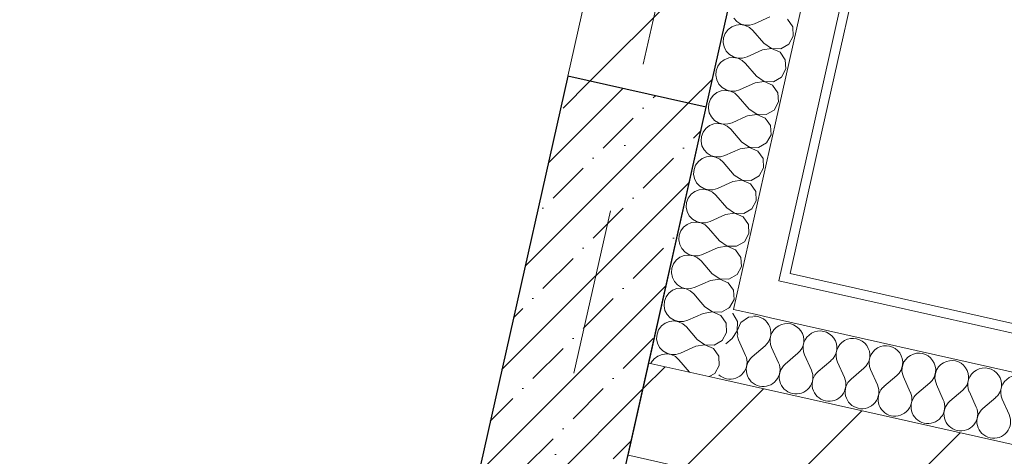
# Model space of a CAD drawing. Header units: millimetres. Extents: x -7218036 to -6881410, y 6117771 to 6219607.
# Tile 54 of 84: x -7162624 to -7160542, y 6144083 to 6145007. Entities that reach past the tile are written whole.
import ezdxf
from ezdxf.enums import TextEntityAlignment as Align

# ---------------------------------------------------------------- set-up
doc = ezdxf.new("R2010")
doc.units = ezdxf.units.MM
doc.header["$MEASUREMENT"] = 0
doc.linetypes.add('Штрихпунктирная', pattern=[670.277762, 352.777767, -176.388884, 0, -141.111112])
for name, color, linetype in [('АР-Стены_внешние_.АР', 7, 'Continuous'), ('АР-Стены_внутренние_пилоны.АР', 7, 'Continuous'), ('АР-Чертеж-Оси_Осевые размеры.АР', 7, 'Continuous')]:
    doc.layers.add(name, color=color, linetype=linetype)
for name, color, linetype, lineweight in [('АР-Стены_внешние_.АР_Ном._пера__1', 7, 'Continuous', 0), ('АР-Стены_внутренние_пилоны.АР_Ном._пера__1', 7, 'Continuous', 15), ('АР-Чертеж-Оси_Осевые размеры.АР_Ном._пера__120', 7, 'Continuous', 0)]:
    doc.layers.add(name, color=color, linetype=linetype, lineweight=lineweight)
doc.styles.add('РЎР“Р•РќР•Р\xa0Р\x98Р\xa0_РЎРўР\x98Р›Р¬_3', font='GOTHIC.TTF')
pattern_1 = [(45, (-6566190.34, 6562677.8), (-127.27922, 127.27922), [])]
pattern_2 = [(45, (-6566190.34, 6563027.8), (-111.369318, 111.369318), [0, -105, 0, -157.5]), (110, (-6565840.34, 6563027.8), (148.001588, 53.868173), [0, -77, 0, -133])]

# ---------------------------------------------------------------- blocks, each defined once
blk = doc.blocks.new('*X2', base_point=(-6566190.3, 6562677.8))
at = {"layer": 'АР-Стены_внешние_.АР_Ном._пера__1', "color": 7, "linetype": 'Continuous', "lineweight": 0}
for p, q in [((-7161144.9, 6144275.5), (-7161145.9, 6144294.1)), ((-7161154.2, 6144258.4), (-7161144.9, 6144275.5)), ((-7161165.9, 6144251.7), (-7161154.2, 6144258.4))]:
    blk.add_line(p, q, dxfattribs=at)
blk = doc.blocks.new('*X3', base_point=(-6566190.3, 6562677.8))
at = {"layer": 'АР-Стены_внешние_.АР_Ном._пера__1', "color": 7, "linetype": 'Continuous', "lineweight": 0}
for p, q in [((-7161257.3, 6144420.6), (-7161260.8, 6144411.4)), ((-7161253.9, 6144425.2), (-7161257.3, 6144420.6)), ((-7161260.8, 6144411.4), (-7161261.6, 6144401.6)), ((-7161261.6, 6144401.6), (-7161259.7, 6144391.9)), ((-7161175.6, 6144399.6), (-7161184.1, 6144409.5)), ((-7161175.6, 6144399.6), (-7161159.3, 6144388.7)), ((-7161139.8, 6144388.1), (-7161125.4, 6144396.3)), ((-7161259.7, 6144391.9), (-7161255.2, 6144383.1)), ((-7161255.2, 6144383.1), (-7161248.5, 6144375.9)), ((-7161248.5, 6144375.9), (-7161240.1, 6144370.8)), ((-7161178.7, 6144385.6), (-7161211.3, 6144371)), ((-7161159.4, 6144388.5), (-7161178.7, 6144385.6)), ((-7161141.5, 6144380.7), (-7161159.4, 6144388.5)), ((-7161159.3, 6144388.7), (-7161139.8, 6144388.1)), ((-7161130.3, 6144364.7), (-7161141.5, 6144380.7)), ((-7161267.1, 6144358.8), (-7161273, 6144350.9)), ((-7161259.3, 6144364.9), (-7161267.1, 6144358.8)), ((-7161250.2, 6144368.5), (-7161259.3, 6144364.9)), ((-7161240.4, 6144369.6), (-7161250.2, 6144368.5)), ((-7161230.7, 6144367.9), (-7161240.4, 6144369.6)), ((-7161240.1, 6144370.8), (-7161230.6, 6144368.1)), ((-7161221.8, 6144363.6), (-7161230.7, 6144367.9)), ((-7161230.6, 6144368.1), (-7161220.7, 6144368.2)), ((-7161214.4, 6144357), (-7161221.8, 6144363.6)), ((-7161220.7, 6144368.2), (-7161211.3, 6144371)), ((-7161191.2, 6144329.9), (-7161214.4, 6144357)), ((-7161129.2, 6144345.2), (-7161130.3, 6144364.7)), ((-7161276.4, 6144341.7), (-7161277.2, 6144331.9)), ((-7161273, 6144350.9), (-7161276.4, 6144341.7)), ((-7161138.5, 6144328.1), (-7161129.2, 6144345.2)), ((-7161277.2, 6144331.9), (-7161275.3, 6144322.2)), ((-7161275.3, 6144322.2), (-7161270.9, 6144313.4)), ((-7161270.9, 6144313.4), (-7161264.2, 6144306.2)), ((-7161194.4, 6144315.9), (-7161226.9, 6144301.3)), ((-7161175.1, 6144318.8), (-7161194.4, 6144315.9)), ((-7161191.2, 6144329.9), (-7161175, 6144319.1)), ((-7161157.1, 6144311), (-7161175.1, 6144318.8)), ((-7161175, 6144319.1), (-7161155.5, 6144318.4)), ((-7161155.5, 6144318.4), (-7161138.5, 6144328.1)), ((-7161275, 6144295.2), (-7161282.8, 6144289.1)), ((-7161265.8, 6144298.8), (-7161275, 6144295.2)), ((-7161256, 6144299.9), (-7161265.8, 6144298.8)), ((-7161264.2, 6144306.2), (-7161255.7, 6144301.1)), ((-7161246.3, 6144298.2), (-7161256, 6144299.9)), ((-7161255.7, 6144301.1), (-7161246.2, 6144298.5)), ((-7161237.4, 6144293.9), (-7161246.3, 6144298.2)), ((-7161246.2, 6144298.5), (-7161236.4, 6144298.5)), ((-7161230.1, 6144287.4), (-7161237.4, 6144293.9)), ((-7161236.4, 6144298.5), (-7161226.9, 6144301.3)), ((-7161146, 6144295), (-7161157.1, 6144311)), ((-7161145.9, 6144294.1), (-7161146, 6144295)), ((-7161288.6, 6144281.2), (-7161289.3, 6144279.4)), ((-7161282.8, 6144289.1), (-7161288.6, 6144281.2)), ((-7161207.6, 6144261.1), (-7161230.1, 6144287.4))]:
    blk.add_line(p, q, dxfattribs=at)
blk = doc.blocks.new('*X4', base_point=(-6566190.3, 6562677.8))
at = {"layer": 'АР-Стены_внешние_.АР_Ном._пера__1', "color": 7, "linetype": 'Continuous', "lineweight": 0}
for p, q in [((-7161167.6, 6144820.8), (-7161167.7, 6144819.7)), ((-7161167.7, 6144819.7), (-7161165.8, 6144810)), ((-7161165.8, 6144810), (-7161161.3, 6144801.3)), ((-7161161.3, 6144801.3), (-7161154.6, 6144794)), ((-7161154.6, 6144794), (-7161146.2, 6144788.9)), ((-7161087.1, 6144802.8), (-7161117.4, 6144789.1)), ((-7161036.4, 6144782.9), (-7161043.4, 6144793)), ((-7161173.2, 6144777), (-7161179, 6144769.1)), ((-7161165.4, 6144783), (-7161173.2, 6144777)), ((-7161156.3, 6144786.7), (-7161165.4, 6144783)), ((-7161146.5, 6144787.7), (-7161156.3, 6144786.7)), ((-7161136.7, 6144786), (-7161146.5, 6144787.7)), ((-7161146.2, 6144788.9), (-7161136.7, 6144786.3)), ((-7161136.7, 6144786.3), (-7161126.8, 6144786.4)), ((-7161127.9, 6144781.7), (-7161136.7, 6144786)), ((-7161120.5, 6144775.2), (-7161127.9, 6144781.7)), ((-7161126.8, 6144786.4), (-7161117.4, 6144789.1)), ((-7161097.3, 6144748), (-7161120.5, 6144775.2)), ((-7161035.3, 6144763.4), (-7161036.4, 6144782.9)), ((-7161182.5, 6144759.8), (-7161183.3, 6144750)), ((-7161179, 6144769.1), (-7161182.5, 6144759.8)), ((-7161044.6, 6144746.2), (-7161035.3, 6144763.4)), ((-7161183.3, 6144750), (-7161181.4, 6144740.4)), ((-7161181.4, 6144740.4), (-7161177, 6144731.6)), ((-7161177, 6144731.6), (-7161170.3, 6144724.4)), ((-7161100.4, 6144734.1), (-7161133, 6144719.4)), ((-7161081.1, 6144736.9), (-7161100.4, 6144734.1)), ((-7161097.3, 6144748), (-7161081.1, 6144737.2)), ((-7161081.1, 6144737.2), (-7161061.6, 6144736.5)), ((-7161063.2, 6144729.2), (-7161081.1, 6144736.9)), ((-7161061.6, 6144736.5), (-7161044.6, 6144746.2)), ((-7161181.1, 6144713.3), (-7161188.8, 6144707.3)), ((-7161171.9, 6144717), (-7161181.1, 6144713.3)), ((-7161162.1, 6144718), (-7161171.9, 6144717)), ((-7161170.3, 6144724.4), (-7161161.8, 6144719.2)), ((-7161152.4, 6144716.3), (-7161162.1, 6144718)), ((-7161161.8, 6144719.2), (-7161152.3, 6144716.6)), ((-7161143.5, 6144712), (-7161152.4, 6144716.3)), ((-7161152.3, 6144716.6), (-7161142.5, 6144716.7)), ((-7161136.2, 6144705.5), (-7161143.5, 6144712)), ((-7161142.5, 6144716.7), (-7161133, 6144719.4)), ((-7161052, 6144713.2), (-7161063.2, 6144729.2)), ((-7161051, 6144693.7), (-7161052, 6144713.2)), ((-7161198.2, 6144690.2), (-7161199, 6144680.3)), ((-7161194.7, 6144699.4), (-7161198.2, 6144690.2)), ((-7161188.8, 6144707.3), (-7161194.7, 6144699.4)), ((-7161113, 6144678.3), (-7161136.2, 6144705.5)), ((-7161060.3, 6144676.5), (-7161051, 6144693.7)), ((-7161199, 6144680.3), (-7161197.1, 6144670.7)), ((-7161197.1, 6144670.7), (-7161192.6, 6144661.9)), ((-7161096.8, 6144667.2), (-7161116.1, 6144664.4)), ((-7161113, 6144678.3), (-7161096.7, 6144667.5)), ((-7161078.9, 6144659.5), (-7161096.8, 6144667.2)), ((-7161096.7, 6144667.5), (-7161077.2, 6144666.9)), ((-7161077.2, 6144666.9), (-7161060.3, 6144676.5)), ((-7161187.6, 6144647.3), (-7161196.7, 6144643.6)), ((-7161192.6, 6144661.9), (-7161185.9, 6144654.7)), ((-7161177.8, 6144648.3), (-7161187.6, 6144647.3)), ((-7161185.9, 6144654.7), (-7161177.5, 6144649.5)), ((-7161168, 6144646.6), (-7161177.8, 6144648.3)), ((-7161177.5, 6144649.5), (-7161168, 6144646.9)), ((-7161168, 6144646.9), (-7161158.1, 6144647)), ((-7161159.2, 6144642.4), (-7161168, 6144646.6)), ((-7161158.1, 6144647), (-7161148.7, 6144649.8)), ((-7161116.1, 6144664.4), (-7161148.7, 6144649.8)), ((-7161067.7, 6144643.5), (-7161078.9, 6144659.5)), ((-7161210.4, 6144629.7), (-7161213.8, 6144620.5)), ((-7161204.5, 6144637.6), (-7161210.4, 6144629.7)), ((-7161196.7, 6144643.6), (-7161204.5, 6144637.6)), ((-7161151.8, 6144635.8), (-7161159.2, 6144642.4)), ((-7161128.6, 6144608.6), (-7161151.8, 6144635.8)), ((-7161066.6, 6144624), (-7161067.7, 6144643.5)), ((-7161213.8, 6144620.5), (-7161214.6, 6144610.6)), ((-7161214.6, 6144610.6), (-7161212.7, 6144601)), ((-7161128.6, 6144608.6), (-7161112.4, 6144597.8)), ((-7161092.9, 6144597.2), (-7161075.9, 6144606.9)), ((-7161075.9, 6144606.9), (-7161066.6, 6144624)), ((-7161212.7, 6144601), (-7161208.3, 6144592.2)), ((-7161208.3, 6144592.2), (-7161201.6, 6144585)), ((-7161201.6, 6144585), (-7161193.1, 6144579.8)), ((-7161131.8, 6144594.7), (-7161164.3, 6144580.1)), ((-7161112.4, 6144597.5), (-7161131.8, 6144594.7)), ((-7161112.4, 6144597.8), (-7161092.9, 6144597.2)), ((-7161094.5, 6144589.8), (-7161112.4, 6144597.5)), ((-7161083.3, 6144573.8), (-7161094.5, 6144589.8)), ((-7161220.2, 6144567.9), (-7161226, 6144560)), ((-7161212.4, 6144573.9), (-7161220.2, 6144567.9)), ((-7161203.2, 6144577.6), (-7161212.4, 6144573.9)), ((-7161193.4, 6144578.6), (-7161203.2, 6144577.6)), ((-7161183.7, 6144576.9), (-7161193.4, 6144578.6)), ((-7161193.1, 6144579.8), (-7161183.6, 6144577.2)), ((-7161174.8, 6144572.7), (-7161183.7, 6144576.9)), ((-7161183.6, 6144577.2), (-7161173.8, 6144577.3)), ((-7161167.5, 6144566.1), (-7161174.8, 6144572.7)), ((-7161173.8, 6144577.3), (-7161164.3, 6144580.1)), ((-7161144.3, 6144539), (-7161167.5, 6144566.1)), ((-7161082.3, 6144554.3), (-7161083.3, 6144573.8)), ((-7161229.5, 6144550.8), (-7161230.3, 6144540.9)), ((-7161226, 6144560), (-7161229.5, 6144550.8)), ((-7161091.6, 6144537.2), (-7161082.3, 6144554.3)), ((-7161230.3, 6144540.9), (-7161228.4, 6144531.3)), ((-7161228.4, 6144531.3), (-7161223.9, 6144522.5)), ((-7161223.9, 6144522.5), (-7161217.2, 6144515.3)), ((-7161147.4, 6144525), (-7161180, 6144510.4)), ((-7161128.1, 6144527.9), (-7161147.4, 6144525)), ((-7161144.3, 6144539), (-7161128, 6144528.1)), ((-7161110.2, 6144520.1), (-7161128.1, 6144527.9)), ((-7161128, 6144528.1), (-7161108.5, 6144527.5)), ((-7161108.5, 6144527.5), (-7161091.6, 6144537.2)), ((-7161228, 6144504.3), (-7161235.8, 6144498.2)), ((-7161218.9, 6144507.9), (-7161228, 6144504.3)), ((-7161209.1, 6144508.9), (-7161218.9, 6144507.9)), ((-7161217.2, 6144515.3), (-7161208.8, 6144510.2)), ((-7161199.4, 6144507.3), (-7161209.1, 6144508.9)), ((-7161208.8, 6144510.2), (-7161199.3, 6144507.5)), ((-7161190.5, 6144503), (-7161199.4, 6144507.3)), ((-7161199.3, 6144507.5), (-7161189.4, 6144507.6)), ((-7161183.1, 6144496.4), (-7161190.5, 6144503)), ((-7161189.4, 6144507.6), (-7161180, 6144510.4)), ((-7161099, 6144504.1), (-7161110.2, 6144520.1)), ((-7161097.9, 6144484.6), (-7161099, 6144504.1)), ((-7161245.1, 6144481.1), (-7161245.9, 6144471.3)), ((-7161241.7, 6144490.3), (-7161245.1, 6144481.1)), ((-7161235.8, 6144498.2), (-7161241.7, 6144490.3)), ((-7161159.9, 6144469.3), (-7161183.1, 6144496.4)), ((-7161107.2, 6144467.5), (-7161097.9, 6144484.6)), ((-7161245.9, 6144471.3), (-7161244, 6144461.6)), ((-7161244, 6144461.6), (-7161239.6, 6144452.8)), ((-7161159.9, 6144469.3), (-7161143.7, 6144458.4)), ((-7161124.2, 6144457.8), (-7161107.2, 6144467.5)), ((-7161234.5, 6144438.2), (-7161243.7, 6144434.6)), ((-7161239.6, 6144452.8), (-7161232.9, 6144445.6)), ((-7161224.7, 6144439.2), (-7161234.5, 6144438.2)), ((-7161232.9, 6144445.6), (-7161224.4, 6144440.5)), ((-7161215, 6144437.6), (-7161224.7, 6144439.2)), ((-7161224.4, 6144440.5), (-7161214.9, 6144437.8)), ((-7161214.9, 6144437.8), (-7161205.1, 6144437.9)), ((-7161205.1, 6144437.9), (-7161195.6, 6144440.7)), ((-7161163.1, 6144455.3), (-7161195.6, 6144440.7)), ((-7161143.7, 6144458.2), (-7161163.1, 6144455.3)), ((-7161143.7, 6144458.4), (-7161124.2, 6144457.8)), ((-7161125.8, 6144450.4), (-7161143.7, 6144458.2)), ((-7161114.7, 6144434.4), (-7161125.8, 6144450.4)), ((-7161251.5, 6144428.5), (-7161253.9, 6144425.2)), ((-7161243.7, 6144434.6), (-7161251.5, 6144428.5)), ((-7161206.1, 6144433.3), (-7161215, 6144437.6)), ((-7161198.8, 6144426.7), (-7161206.1, 6144433.3)), ((-7161184.1, 6144409.5), (-7161198.8, 6144426.7)), ((-7161113.6, 6144414.9), (-7161114.7, 6144434.4)), ((-7161125.4, 6144396.3), (-7161122.9, 6144397.8)), ((-7161122.9, 6144397.8), (-7161113.6, 6144414.9))]:
    blk.add_line(p, q, dxfattribs=at)
blk = doc.blocks.new('Стена_1_1', base_point=(-7161337.7, 6144085.3))
at = {"layer": 'АР-Стены_внешние_.АР_Ном._пера__1', "color": 7, "linetype": 'Continuous', "lineweight": 0}
for p, q in [((-7161114.6, 6144393.9), (-7161025.9, 6144789)), ((-7161019, 6144454.4), (-7160947.8, 6144771.5)), ((-7161019, 6144454.4), (-7161009.9, 6144452.4)), ((-7161009.9, 6144452.4), (-7160999.5, 6144450)), ((-7161114.6, 6144393.9), (-7161069, 6144383.6)), ((-7161069, 6144383.6), (-7161036.6, 6144376.4))]:
    blk.add_line(p, q, dxfattribs=at)
at = {"layer": 'АР-Стены_внешние_.АР_Ном._пера__1', "color": 7, "linetype": 'Continuous', "lineweight": 15}
for p, q in [((-7161293.8, 6144280.4), (-7161179.7, 6144254.8)), ((-7161179.7, 6144254.8), (-7161147.5, 6144247.6))]:
    blk.add_line(p, q, dxfattribs=at)
at = {"layer": 'АР-Стены_внешние_.АР_Ном._пера__1', "color": 7, "linetype": 'Continuous', "lineweight": 0, "flags": 128}
for points in [[(-7161172.2, 6144821.9), (-7161293.8, 6144280.4)], [(-7160995.1, 6144469.6), (-7160928.3, 6144767.1)]]:
    blk.add_lwpolyline(points, dxfattribs=at)
at = {"layer": 'АР-Стены_внешние_.АР', "color": 7, "lineweight": 0}
for name in ['*X4', '*X3', '*X2']:
    blk.add_blockref(name, (-6566190.3, 6562677.8), dxfattribs=at)
blk = doc.blocks.new('*X6', base_point=(-6566190.3, 6562677.8))
at = {"layer": 'АР-Стены_внешние_.АР_Ном._пера__1', "color": 7, "linetype": 'Continuous', "lineweight": 0}
for p, q in [((-7161114.3, 6145010.3), (-7161107.6, 6145003.1)), ((-7161107.6, 6145003.1), (-7161099.2, 6144998)), ((-7161037.8, 6145012.9), (-7161070.4, 6144998.2)), ((-7160989.4, 6144992), (-7161000.6, 6145008)), ((-7161126.2, 6144986.1), (-7161132.1, 6144978.1)), ((-7161118.4, 6144992.1), (-7161126.2, 6144986.1)), ((-7161109.3, 6144995.8), (-7161118.4, 6144992.1)), ((-7161099.5, 6144996.8), (-7161109.3, 6144995.8)), ((-7161089.8, 6144995.1), (-7161099.5, 6144996.8)), ((-7161099.2, 6144998), (-7161089.7, 6144995.4)), ((-7161080.9, 6144990.8), (-7161089.8, 6144995.1)), ((-7161089.7, 6144995.4), (-7161079.9, 6144995.5)), ((-7161073.5, 6144984.3), (-7161080.9, 6144990.8)), ((-7161079.9, 6144995.5), (-7161070.4, 6144998.2)), ((-7161050.4, 6144957.1), (-7161073.5, 6144984.3)), ((-7160988.3, 6144972.5), (-7160989.4, 6144992)), ((-7161135.6, 6144968.9), (-7161136.4, 6144959.1)), ((-7161136.4, 6144959.1), (-7161134.5, 6144949.4)), ((-7161132.1, 6144978.1), (-7161135.6, 6144968.9)), ((-7160997.7, 6144955.3), (-7160988.3, 6144972.5)), ((-7161134.5, 6144949.4), (-7161130, 6144940.7)), ((-7161130, 6144940.7), (-7161123.3, 6144933.4)), ((-7161053.5, 6144943.2), (-7161086.1, 6144928.5)), ((-7161034.2, 6144946), (-7161053.5, 6144943.2)), ((-7161050.4, 6144957.1), (-7161034.1, 6144946.3)), ((-7161016.3, 6144938.3), (-7161034.2, 6144946)), ((-7161034.1, 6144946.3), (-7161014.6, 6144945.6)), ((-7161005.1, 6144922.3), (-7161016.3, 6144938.3)), ((-7161014.6, 6144945.6), (-7160997.7, 6144955.3)), ((-7161134.1, 6144922.4), (-7161141.9, 6144916.4)), ((-7161124.9, 6144926.1), (-7161134.1, 6144922.4)), ((-7161115.1, 6144927.1), (-7161124.9, 6144926.1)), ((-7161123.3, 6144933.4), (-7161114.9, 6144928.3)), ((-7161105.4, 6144925.4), (-7161115.1, 6144927.1)), ((-7161114.9, 6144928.3), (-7161105.4, 6144925.7)), ((-7161105.4, 6144925.7), (-7161095.5, 6144925.8)), ((-7161096.6, 6144921.1), (-7161105.4, 6144925.4)), ((-7161089.2, 6144914.6), (-7161096.6, 6144921.1)), ((-7161095.5, 6144925.8), (-7161086.1, 6144928.5)), ((-7161004, 6144902.8), (-7161005.1, 6144922.3)), ((-7161151.2, 6144899.2), (-7161152, 6144889.4)), ((-7161147.7, 6144908.5), (-7161151.2, 6144899.2)), ((-7161141.9, 6144916.4), (-7161147.7, 6144908.5)), ((-7161066, 6144887.4), (-7161089.2, 6144914.6)), ((-7161013.3, 6144885.6), (-7161004, 6144902.8)), ((-7161152, 6144889.4), (-7161150.1, 6144879.7)), ((-7161150.1, 6144879.7), (-7161145.6, 6144871)), ((-7161049.8, 6144876.3), (-7161069.1, 6144873.5)), ((-7161066, 6144887.4), (-7161049.8, 6144876.6)), ((-7161049.8, 6144876.6), (-7161030.3, 6144875.9)), ((-7161031.9, 6144868.6), (-7161049.8, 6144876.3)), ((-7161030.3, 6144875.9), (-7161013.3, 6144885.6)), ((-7161140.6, 6144856.4), (-7161149.7, 6144852.7)), ((-7161145.6, 6144871), (-7161138.9, 6144863.7)), ((-7161130.8, 6144857.4), (-7161140.6, 6144856.4)), ((-7161138.9, 6144863.7), (-7161130.5, 6144858.6)), ((-7161121.1, 6144855.7), (-7161130.8, 6144857.4)), ((-7161130.5, 6144858.6), (-7161121, 6144856)), ((-7161112.2, 6144851.4), (-7161121.1, 6144855.7)), ((-7161121, 6144856), (-7161111.2, 6144856.1)), ((-7161111.2, 6144856.1), (-7161101.7, 6144858.8)), ((-7161069.1, 6144873.5), (-7161101.7, 6144858.8)), ((-7161020.7, 6144852.6), (-7161031.9, 6144868.6)), ((-7161163.4, 6144838.8), (-7161166.9, 6144829.5)), ((-7161157.5, 6144846.7), (-7161163.4, 6144838.8)), ((-7161149.7, 6144852.7), (-7161157.5, 6144846.7)), ((-7161104.8, 6144844.9), (-7161112.2, 6144851.4)), ((-7161081.7, 6144817.7), (-7161104.8, 6144844.9)), ((-7161019.7, 6144833.1), (-7161020.7, 6144852.6)), ((-7161166.9, 6144829.5), (-7161167.6, 6144820.8)), ((-7161081.7, 6144817.7), (-7161065.4, 6144806.9)), ((-7161045.9, 6144806.2), (-7161029, 6144815.9)), ((-7161029, 6144815.9), (-7161019.7, 6144833.1)), ((-7161084.8, 6144803.8), (-7161087.1, 6144802.8)), ((-7161065.5, 6144806.6), (-7161084.8, 6144803.8)), ((-7161047.6, 6144798.9), (-7161065.5, 6144806.6)), ((-7161065.4, 6144806.9), (-7161045.9, 6144806.2)), ((-7161043.4, 6144792.9), (-7161047.6, 6144798.9))]:
    blk.add_line(p, q, dxfattribs=at)
blk = doc.blocks.new('Стена_2_1', base_point=(-7161465, 6144887.6))
at = {"layer": 'АР-Стены_внешние_.АР', "linetype": 'Continuous', "lineweight": 0, "true_color": 0x000000}
h = blk.add_hatch(dxfattribs=at)
h.set_pattern_fill('БЛОКИ_БЕТОННЫЕ_ЭФФЕКТИВН_70', color=18, style=0, pattern_type=2)
h.set_pattern_definition(pattern_1)
h.paths.add_polyline_path([(-7161256.8, 6145814.5), (-7161465, 6144887.6), (-7161172.2, 6144821.9), (-7160964.1, 6145748.8)])
at = {"layer": 'АР-Стены_внешние_.АР_Ном._пера__1', "color": 7, "linetype": 'Continuous', "lineweight": 0}
for p, q in [((-7160947.8, 6144771.5), (-7160663, 6146039.9)), ((-7161025.9, 6144789), (-7160773.9, 6145911.1))]:
    blk.add_line(p, q, dxfattribs=at)
at = {"layer": 'АР-Стены_внешние_.АР_Ном._пера__1', "color": 7, "linetype": 'Continuous', "lineweight": 30}
blk.add_line((-7161172.2, 6144821.9), (-7160964.1, 6145748.8), dxfattribs=at)
at = {"layer": 'АР-Стены_внешние_.АР_Ном._пера__1', "color": 7, "linetype": 'Continuous', "lineweight": 0, "flags": 128}
for points in [[(-7160928.3, 6144767.1), (-7160625.9, 6146113.5)], [(-7161256.8, 6145814.5), (-7161465, 6144887.6)]]:
    blk.add_lwpolyline(points, dxfattribs=at)
at = {"layer": 'АР-Стены_внешние_.АР', "color": 7, "lineweight": 0}
blk.add_blockref('*X6', (-6566190.3, 6562677.8), dxfattribs=at)
blk = doc.blocks.new('*X81', base_point=(-6566190.3, 6562677.8))
at = {"layer": 'АР-Стены_внешние_.АР_Ном._пера__1', "color": 7, "linetype": 'Continuous', "lineweight": 0}
for p, q in [((-7161115.9, 6144385.1), (-7161116.5, 6144385.4)), ((-7161106.2, 6144368.1), (-7161115.9, 6144385.1)), ((-7161082.9, 6144377.6), (-7161098.9, 6144366.5)), ((-7161073.7, 6144378.2), (-7161082.9, 6144377.6)), ((-7161106.9, 6144348.6), (-7161106.2, 6144368.1)), ((-7161098.9, 6144366.5), (-7161106.6, 6144348.6)), ((-7161117.7, 6144332.4), (-7161106.9, 6144348.6)), ((-7161106.6, 6144348.6), (-7161105.5, 6144341.1)), ((-7161117.7, 6144332.4), (-7161131, 6144321.1))]:
    blk.add_line(p, q, dxfattribs=at)
blk = doc.blocks.new('*X83', base_point=(-6566190.3, 6562677.8))
at = {"layer": 'АР-Стены_внешние_.АР_Ном._пера__1', "color": 7, "linetype": 'Continuous', "lineweight": 0}
for p, q in [((-7161103.8, 6144329.2), (-7161089.1, 6144296.7)), ((-7161048, 6144316.7), (-7161075.2, 6144293.5)), ((-7161034.1, 6144313.6), (-7161019.4, 6144281)), ((-7160978.3, 6144301.1), (-7161005.5, 6144277.9)), ((-7160964.4, 6144297.9), (-7160949.7, 6144265.4)), ((-7160908.6, 6144285.4), (-7160935.8, 6144262.2)), ((-7160894.7, 6144282.3), (-7160880.1, 6144249.7)), ((-7160838.9, 6144269.8), (-7160866.1, 6144246.6)), ((-7160825, 6144266.6), (-7160810.4, 6144234.1)), ((-7160769.3, 6144254.1), (-7160796.4, 6144230.9)), ((-7160755.3, 6144251), (-7160740.7, 6144218.4)), ((-7160699.6, 6144238.5), (-7160726.7, 6144215.3)), ((-7160685.6, 6144235.3), (-7160671, 6144202.8)), ((-7160629.9, 6144222.8), (-7160657, 6144199.6)), ((-7160615.9, 6144219.7), (-7160601.3, 6144187.1)), ((-7160560.2, 6144207.2), (-7160587.3, 6144184)), ((-7160546.2, 6144204), (-7160531.6, 6144171.5))]:
    blk.add_line(p, q, dxfattribs=at)
for centre, start, end in [((-7161071.2, 6144343.9), 310.4718, 91.9939), ((-7161001.5, 6144328.2), 310.4718, 204.2116), ((-7161071.2, 6144343.9), 186.6715, 204.2116), ((-7160931.8, 6144312.6), 310.4718, 204.2116), ((-7160862.1, 6144296.9), 310.4718, 204.2116), ((-7160792.4, 6144281.3), 310.4718, 204.2116), ((-7161121.7, 6144282), 257.3417, 24.2116), ((-7161052, 6144266.4), 130.4718, 257.3417), ((-7160722.7, 6144265.6), 310.4718, 204.2116), ((-7161052, 6144266.4), 257.3417, 24.2116), ((-7160982.3, 6144250.7), 130.4718, 257.3417), ((-7160653, 6144250), 310.4718, 204.2116), ((-7161121.7, 6144282), 227.798, 257.3417), ((-7160982.3, 6144250.7), 257.3417, 24.2116), ((-7160912.6, 6144235.1), 130.4718, 257.3417), ((-7160583.4, 6144234.3), 310.4718, 204.2116), ((-7160513.7, 6144218.7), 310.4718, 204.2116), ((-7160912.6, 6144235.1), 257.3417, 24.2116), ((-7160842.9, 6144219.4), 130.4718, 257.3417), ((-7160842.9, 6144219.4), 257.3417, 24.2116), ((-7160773.2, 6144203.8), 130.4718, 257.3417), ((-7160773.2, 6144203.8), 257.3417, 24.2116), ((-7160703.5, 6144188.1), 130.4718, 257.3417), ((-7160703.5, 6144188.1), 257.3417, 24.2116), ((-7160633.9, 6144172.5), 130.4718, 257.3417), ((-7160633.9, 6144172.5), 257.3417, 24.2116), ((-7160564.2, 6144156.8), 130.4718, 257.3417), ((-7160564.2, 6144156.8), 257.3417, 24.2116)]:
    blk.add_arc(centre, 35.7, start, end, dxfattribs=at)
blk = doc.blocks.new('Стена_34_1', base_point=(-7161337.7, 6144085.3))
at = {"layer": 'АР-Стены_внешние_.АР', "linetype": 'Continuous', "lineweight": 0, "true_color": 0x000000}
h = blk.add_hatch(dxfattribs=at)
h.set_pattern_fill('БЛОКИ_БЕТОННЫЕ_ЭФФЕКТИВН_70', color=18, style=0, pattern_type=2)
h.set_pattern_definition(pattern_1)
h.paths.add_polyline_path([(-7161293.8, 6144280.4), (-7161337.7, 6144085.3), (-7161327.3, 6144083), (-7161179.7, 6144254.8)])
h = blk.add_hatch(dxfattribs=at)
h.set_pattern_fill('БЛОКИ_БЕТОННЫЕ_ЭФФЕКТИВН_70', color=18, style=0, pattern_type=2)
h.set_pattern_definition(pattern_1)
h.paths.add_polyline_path([(-7158012.6, 6143543.5), (-7161179.7, 6144254.8), (-7161327.3, 6144083), (-7157952.6, 6143325)])
h = blk.add_hatch(dxfattribs=at)
h.set_pattern_fill('ШТУКАТУРКА__ГИПС_01_0001', color=18, style=0, pattern_type=2)
h.set_pattern_definition(pattern_2)
h.paths.add_polyline_path([(-7161342.1, 6144065.8), (-7161327.3, 6144083), (-7161337.7, 6144085.3)])
h = blk.add_hatch(dxfattribs=at)
h.set_pattern_fill('ШТУКАТУРКА__ГИПС_01_0001', color=18, style=0, pattern_type=2)
h.set_pattern_definition(pattern_2)
h.paths.add_polyline_path([(-7161342.1, 6144065.8), (-7157946.6, 6143303.2), (-7157952.6, 6143325), (-7161327.3, 6144083)])
at = {"layer": 'АР-Стены_внешние_.АР_Ном._пера__1', "color": 7, "linetype": 'Continuous', "lineweight": 0}
for p, q in [((-7161019, 6144454.4), (-7161009.9, 6144452.4)), ((-7161009.9, 6144452.4), (-7160999.5, 6144450)), ((-7158091.9, 6143797), (-7160999.5, 6144450)), ((-7161114.6, 6144393.9), (-7161069, 6144383.6)), ((-7161069, 6144383.6), (-7161036.6, 6144376.4)), ((-7158090, 6143714.6), (-7161036.6, 6144376.4))]:
    blk.add_line(p, q, dxfattribs=at)
at = {"layer": 'АР-Стены_внешние_.АР_Ном._пера__1', "color": 7, "linetype": 'Continuous', "lineweight": 15}
for p, q in [((-7161293.8, 6144280.4), (-7161179.7, 6144254.8)), ((-7161179.7, 6144254.8), (-7161147.5, 6144247.6)), ((-7158044.8, 6143550.7), (-7161147.5, 6144247.6)), ((-7161337.7, 6144085.3), (-7161327.3, 6144083)), ((-7161327.3, 6144083), (-7157952.6, 6143325))]:
    blk.add_line(p, q, dxfattribs=at)
at = {"layer": 'АР-Стены_внешние_.АР_Ном._пера__1', "color": 7, "linetype": 'Continuous', "lineweight": 0, "flags": 128}
for points in [[(-7158087.6, 6143816.5), (-7160995.1, 6144469.6)], [(-7161342.1, 6144065.8), (-7161337.7, 6144085.3)]]:
    blk.add_lwpolyline(points, dxfattribs=at)
at = {"layer": 'АР-Стены_внешние_.АР_Ном._пера__1', "color": 7, "linetype": 'Continuous', "lineweight": 15, "flags": 128}
blk.add_lwpolyline([(-7161337.7, 6144085.3), (-7161293.8, 6144280.4)], dxfattribs=at)
at = {"layer": 'АР-Стены_внешние_.АР', "color": 7, "lineweight": 0}
for name in ['*X83', '*X81']:
    blk.add_blockref(name, (-6566190.3, 6562677.8), dxfattribs=at)
blk = doc.blocks.new('Стандартный Маркер Сетки[11]_1', base_point=(-7160680.9, 6147693.7))
at = {"layer": 'АР-Чертеж-Оси_Осевые размеры.АР_Ном._пера__120', "color": 7, "linetype": 'Штрихпунктирная', "lineweight": 0}
blk.add_line((-7160787.5, 6147219.2), (-7165571.2, 6125919.8), dxfattribs=at)
at = {"layer": 'АР-Чертеж-Оси_Осевые размеры.АР_Ном._пера__120', "color": 7, "lineweight": 0, "style": 'РЎР“Р•РќР•Р\xa0Р\x98Р\xa0_РЎРўР\x98Р›Р¬_3'}
blk.add_attdef('AC_MarkerText_1', text='', height=350, rotation=347.3417, dxfattribs=at).set_placement((-7165717.5, 6125138.4), align=Align.TOP_CENTER)
blk = doc.blocks.new('Стандартный Маркер Сетки[32]_1', base_point=(-7160680.9, 6147693.7))
at = {"layer": 'АР-Чертеж-Оси_Осевые размеры.АР_Ном._пера__120', "color": 7, "linetype": 'Штрихпунктирная', "lineweight": 0}
blk.add_line((-7160787.5, 6147219.2), (-7165571.2, 6125919.8), dxfattribs=at)
at = {"layer": 'АР-Чертеж-Оси_Осевые размеры.АР_Ном._пера__120', "color": 7, "lineweight": 0, "style": 'РЎР“Р•РќР•Р\xa0Р\x98Р\xa0_РЎРўР\x98Р›Р¬_3'}
blk.add_attdef('AC_MarkerText_1', text='', height=350, rotation=347.3417, dxfattribs=at).set_placement((-7165717.5, 6125138.4), align=Align.TOP_CENTER)
blk = doc.blocks.new('Стена_94_1', base_point=(-7161756.8, 6142903.3))
at = {"layer": 'АР-Стены_внутренние_пилоны.АР', "linetype": 'Continuous', "lineweight": 0, "true_color": 0x000000}
h = blk.add_hatch(dxfattribs=at)
h.set_pattern_fill('ЖЕЛЕЗОБЕТОН__PROJECT__0001', color=18, style=0, pattern_type=2)
h.set_pattern_definition([(45, (-6566190.34, 6562677.8), (-84.852814, 84.852814), []), (45, (-6566232.77, 6562720.22), (-84.852814, 84.852814), [90, -30, 0, -30])])
h.paths.add_polyline_path([(-7161610.4, 6142870.4), (-7161172.2, 6144821.9), (-7161465, 6144887.6), (-7161903.1, 6142936.2)])
at = {"layer": 'АР-Стены_внутренние_пилоны.АР_Ном._пера__1', "color": 7, "linetype": 'Continuous', "lineweight": 30, "flags": 128}
for points in [[(-7161465, 6144887.6), (-7161903.1, 6142936.2)], [(-7161172.2, 6144821.9), (-7161465, 6144887.6)], [(-7161610.4, 6142870.4), (-7161172.2, 6144821.9)]]:
    blk.add_lwpolyline(points, dxfattribs=at)

msp = doc.modelspace()

# ---------------------------------------------------------------- block references
at = {"layer": 'АР-Стены_внешние_.АР', "color": 7, "lineweight": 0}
for name, p in [('Стена_2_1', (-7161465, 6144887.6)), ('Стена_1_1', (-7161337.7, 6144085.3)), ('Стена_34_1', (-7161337.7, 6144085.3))]:
    msp.add_blockref(name, p, dxfattribs=at)
at = {"layer": 'АР-Стены_внутренние_пилоны.АР', "color": 7, "lineweight": 0}
msp.add_blockref('Стена_94_1', (-7161756.8, 6142903.3), dxfattribs=at)
at = {"layer": 'АР-Чертеж-Оси_Осевые размеры.АР', "color": 8, "linetype": 'Continuous', "lineweight": 15}
for name in ['Стандартный Маркер Сетки[11]_1', 'Стандартный Маркер Сетки[32]_1']:
    msp.add_blockref(name, (-7160680.9, 6147693.7), dxfattribs=at)

doc.saveas('drawing.dxf')
